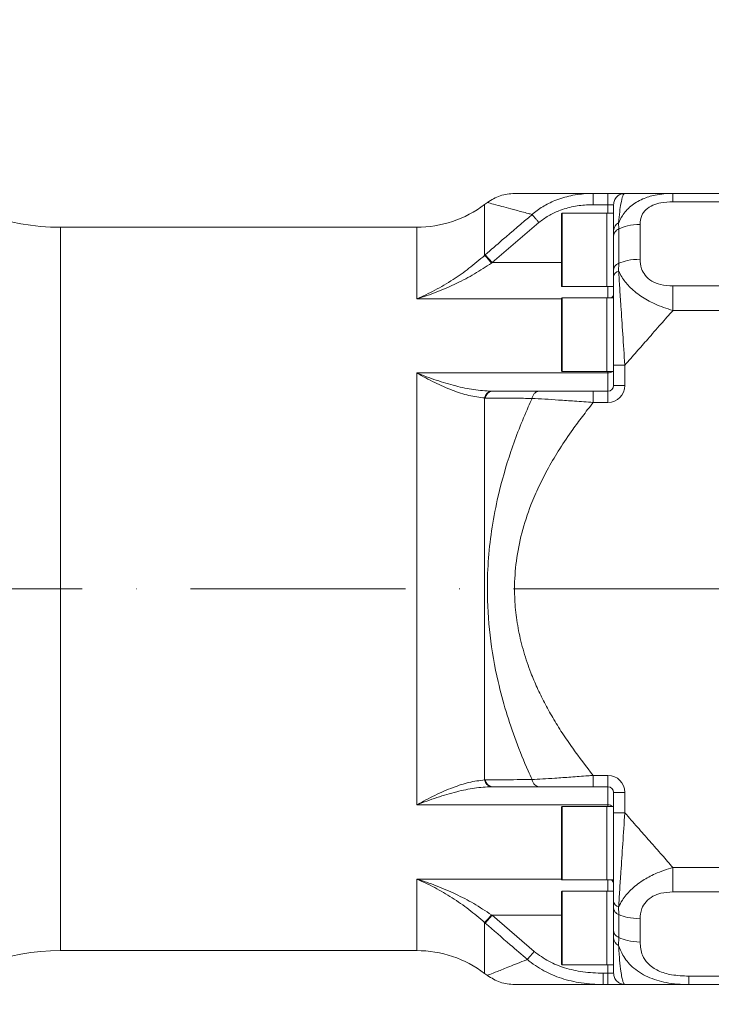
# Model space of a CAD drawing. Header units: millimetres. Extents: x 19214 to 26510, y -7957 to -532.
# Tile 35 of 150: x 22491 to 22613, y -5476 to -5302. Entities that reach past the tile are written whole.
import ezdxf

# ---------------------------------------------------------------- set-up
doc = ezdxf.new("R2010")
doc.units = ezdxf.units.MM
doc.header["$LTSCALE"] = 0.3175
doc.linetypes.add('ACAD_ISO10W100', pattern=[18, 12, -3, 0, -3])
for name, color, linetype, lineweight in [('1轮廓实线层', 7, 'Continuous', 18), ('7标注层', 4, 'Continuous', 13), ('中心线', 4, 'ACAD_ISO10W100', 20)]:
    doc.layers.add(name, color=color, linetype=linetype, lineweight=lineweight)
doc.styles.add('标准汉字', font='gbenor.shx', dxfattribs={"bigfont": 'gbcbig.shx'})
doc.dimstyles.new('M1：18', dxfattribs={"dimscale": 18, "dimtxt": 3.5, "dimasz": 2.5, "dimexe": 2, "dimexo": 0, "dimgap": 1.5, "dimtad": 1, "dimdec": 1, "dimdsep": 46, "dimtxsty": '标准汉字', "dimcen": 5, "dimdle": 5, "dimclrd": 1, "dimclre": 1, "dimclrt": 256, "dimadec": 4, "dimazin": 2, "dimtfac": 1, "dimtdec": 1, "dimtmove": 0, "dimatfit": 3, "dimfxl": 1, "dimtolj": 1, "dimarcsym": 0})

# ---------------------------------------------------------------- blocks, each defined once
blk = doc.blocks.new('*D28')
at = {"layer": '7标注层', "color": 1, "lineweight": -2, "ltscale": 10, "transparency": 16777216}
blk.add_line((23129.59, -5056.03), (23514.89, -4946.81), dxfattribs=at)
at = {"layer": '7标注层', "color": 1, "transparency": 16777216}
blk.add_solid([(23516.93, -4954.03), (23512.84, -4939.6), (23558.18, -4934.54)], dxfattribs=at)
at = {"layer": 'Defpoints', "color": 0, "transparency": 16777216}
for p in [(23558.18, -4934.54), (21908.02, -5402.32)]:
    blk.add_point(p, dxfattribs=at)
at = {"layer": '7标注层', "transparency": 16777216, "insert": (23238.11, -4964.47), "char_height": 63, "attachment_point": 5, "rotation": 15.8268, "style": '标准汉字'}
blk.add_mtext('\\A1;R1715.2', dxfattribs=at)

msp = doc.modelspace()

# ---------------------------------------------------------------- linework, layer by layer
at = {"layer": '1轮廓实线层', "ltscale": 10}
for p, q in [((22592.421, -5332.322), (22592.421, -5334.322)), ((22592.421, -5332.322), (22595.016, -5332.322)), ((22595.016, -5334.322), (22595.016, -5332.322)), ((22595.016, -5332.322), (22598.016, -5332.322)), ((22606.529, -5332.322), (22616.016, -5332.322)), ((22606.534, -5332.322), (22606.534, -5333.81)), ((22573.665, -5333.933), (22573.185, -5334.295)), ((22573.185, -5334.295), (22573.185, -5343.283)), ((22595.016, -5334.322), (22592.421, -5334.322)), ((22596.016, -5334.322), (22595.016, -5334.322)), ((22595.016, -5335.822), (22595.016, -5334.322)), ((22596.016, -5334.322), (22596.016, -5338.881)), ((22616.016, -5333.81), (22606.534, -5333.81)), ((22586.816, -5348.722), (22586.816, -5335.922)), ((22594.816, -5335.822), (22586.916, -5335.822)), ((22586.916, -5335.822), (22586.916, -5348.822)), ((22596.016, -5335.822), (22594.816, -5335.822)), ((22594.816, -5338.055), (22594.816, -5335.822)), ((22594.816, -5335.822), (22594.816, -5342.322)), ((22561.148, -5338.322), (22498.097, -5338.322)), ((22498.097, -5338.322), (22498.097, -5466.322)), ((22561.148, -5350.989), (22561.148, -5338.322)), ((22582.785, -5337.479), (22574.499, -5344.573)), ((22594.816, -5348.822), (22594.816, -5338.055)), ((22596.911, -5337.532), (22596.941, -5338.616)), ((22596.941, -5338.617), (22596.941, -5344.697)), ((22600.704, -5337.803), (22600.704, -5343.961)), ((22596.016, -5339.867), (22596.016, -5338.881)), ((22596.016, -5345.828), (22596.016, -5339.867)), ((22573.185, -5343.283), (22573.295, -5343.186)), ((22574.499, -5344.573), (22573.295, -5343.186)), ((22594.816, -5342.322), (22594.816, -5348.822)), ((22574.499, -5344.573), (22574.388, -5344.65)), ((22574.499, -5344.573), (22586.816, -5344.573)), ((22596.941, -5344.697), (22596.911, -5346.058)), ((22596.016, -5347.037), (22596.016, -5345.828)), ((22596.016, -5347.037), (22596.016, -5362.7)), ((22586.916, -5348.822), (22594.816, -5348.822)), ((22594.816, -5348.822), (22596.016, -5348.822)), ((22595.016, -5350.822), (22595.016, -5348.822)), ((22606.534, -5348.703), (22606.534, -5353.017)), ((22606.534, -5348.703), (22616.016, -5348.703)), ((22586.816, -5363.722), (22586.816, -5350.922)), ((22594.816, -5350.822), (22586.916, -5350.822)), ((22586.916, -5350.822), (22586.916, -5363.822)), ((22596.016, -5350.822), (22594.816, -5350.822)), ((22594.816, -5355.17), (22594.816, -5350.822)), ((22594.816, -5350.822), (22594.816, -5357.322)), ((22596.016, -5350.822), (22596.016, -5357.322)), ((22586.816, -5350.989), (22561.148, -5350.989)), ((22616.016, -5353.017), (22606.544, -5353.017)), ((22594.816, -5363.822), (22594.816, -5355.17)), ((22594.816, -5357.322), (22594.816, -5363.822)), ((22596.016, -5357.322), (22596.016, -5362.7)), ((22596.016, -5366.322), (22596.016, -5362.7)), ((22598.016, -5362.695), (22598.016, -5366.322)), ((22561.148, -5440.545), (22561.148, -5364.1)), ((22561.148, -5364.1), (22595.016, -5364.1)), ((22586.916, -5363.822), (22594.816, -5363.822)), ((22594.816, -5363.822), (22596.016, -5363.822)), ((22595.016, -5364.1), (22595.016, -5363.822)), ((22595.016, -5367.322), (22595.016, -5364.1)), ((22596.016, -5366.322), (22598.016, -5366.322)), ((22574.388, -5367.322), (22574.499, -5367.322)), ((22574.499, -5367.322), (22582.785, -5367.322)), ((22592.421, -5367.322), (22592.421, -5369.322)), ((22592.421, -5367.322), (22595.016, -5367.322)), ((22595.016, -5367.322), (22595.016, -5369.322)), ((22573.295, -5368.53), (22573.185, -5368.528)), ((22573.185, -5368.528), (22573.185, -5436.116)), ((22595.016, -5369.322), (22592.421, -5369.322)), ((22573.185, -5436.116), (22573.295, -5436.115)), ((22592.422, -5435.322), (22592.422, -5437.322)), ((22592.422, -5435.322), (22595.016, -5435.322)), ((22595.016, -5437.322), (22595.016, -5435.322)), ((22574.499, -5437.322), (22574.388, -5437.323)), ((22582.783, -5437.322), (22574.499, -5437.322)), ((22595.016, -5437.322), (22592.422, -5437.322)), ((22595.016, -5440.545), (22595.016, -5437.322)), ((22596.016, -5441.945), (22596.016, -5438.322)), ((22596.016, -5438.322), (22598.016, -5438.322)), ((22598.016, -5438.322), (22598.016, -5441.945)), ((22595.016, -5440.545), (22561.148, -5440.545)), ((22586.816, -5453.722), (22586.816, -5440.922)), ((22594.816, -5440.822), (22586.916, -5440.822)), ((22586.916, -5440.822), (22586.916, -5453.822)), ((22596.016, -5440.822), (22594.816, -5440.822)), ((22594.816, -5452.225), (22594.816, -5440.822)), ((22594.816, -5440.822), (22594.816, -5453.822)), ((22595.016, -5440.822), (22595.016, -5440.545)), ((22596.016, -5441.945), (22596.016, -5457.608)), ((22596.016, -5441.945), (22596.016, -5453.822)), ((22606.529, -5451.628), (22616.016, -5451.628)), ((22606.534, -5451.628), (22606.534, -5455.942)), ((22561.148, -5453.655), (22586.816, -5453.655)), ((22561.148, -5466.322), (22561.148, -5453.655)), ((22594.816, -5453.822), (22594.816, -5452.225)), ((22586.916, -5453.822), (22594.816, -5453.822)), ((22594.816, -5453.822), (22596.016, -5453.822)), ((22595.016, -5455.822), (22595.016, -5453.822)), ((22586.816, -5468.722), (22586.816, -5455.922)), ((22594.816, -5455.822), (22586.916, -5455.822)), ((22586.916, -5455.822), (22586.916, -5468.822)), ((22596.016, -5455.822), (22594.816, -5455.822)), ((22594.816, -5468.456), (22594.816, -5455.822)), ((22594.816, -5455.822), (22594.816, -5468.822)), ((22616.016, -5455.942), (22606.534, -5455.942)), ((22596.016, -5458.817), (22596.016, -5457.608)), ((22596.016, -5462.807), (22596.016, -5458.817)), ((22596.911, -5458.587), (22596.941, -5459.949)), ((22574.499, -5460.072), (22573.295, -5461.459)), ((22574.388, -5459.995), (22574.499, -5460.072)), ((22574.499, -5460.072), (22581.957, -5466.465)), ((22586.816, -5460.072), (22574.499, -5460.072)), ((22596.941, -5459.949), (22596.941, -5464.018)), ((22600.704, -5460.685), (22600.704, -5464.806)), ((22573.295, -5461.459), (22573.185, -5461.362)), ((22573.185, -5461.362), (22573.185, -5470.35)), ((22596.016, -5464.106), (22596.016, -5462.807)), ((22596.016, -5464.106), (22596.016, -5470.322)), ((22596.941, -5464.018), (22596.903, -5465.415)), ((22596.016, -5464.383), (22596.016, -5468.822)), ((22498.097, -5466.322), (22561.148, -5466.322)), ((22586.916, -5468.822), (22594.816, -5468.822)), ((22594.816, -5468.822), (22594.816, -5468.456)), ((22594.816, -5468.822), (22596.016, -5468.822)), ((22595.016, -5470.322), (22595.016, -5468.822)), ((22573.185, -5470.35), (22573.665, -5470.712)), ((22594.161, -5470.322), (22594.161, -5472.322)), ((22594.161, -5470.322), (22595.016, -5470.322)), ((22595.016, -5470.322), (22596.016, -5470.322)), ((22595.016, -5470.322), (22595.016, -5472.322)), ((22609.329, -5470.835), (22616.016, -5470.835)), ((22609.329, -5470.835), (22609.329, -5472.322)), ((22595.016, -5472.322), (22594.161, -5472.322)), ((22598.016, -5472.322), (22595.016, -5472.322)), ((22616.016, -5472.322), (22609.329, -5472.322))]:
    msp.add_line(p, q, dxfattribs=at)
at = {"layer": '1轮廓实线层', "lineweight": 20, "ltscale": 10}
for centre, radius, start, end in [((22498.097, -5298.322), 40, 229.49422, 270), ((22561.148, -5318.322), 20, 270, 307), ((22586.916, -5335.922), 0.1, 90, 180), ((22597.584, -5338.95), 1.569, 115.38222, 177.49684), ((22453.225, -5450.117), 160.636, 41.03804, 41.6877), ((22597.196, -5347.216), 1.193, 103.79394, 171.36672), ((22586.916, -5348.722), 0.1, 180, 270), ((22586.916, -5350.922), 0.1, 90, 180), ((22595.246, -5350.152), 0.771, 299.62609, 357.38915), ((22586.916, -5363.722), 0.1, 180, 270), ((22595.084, -5362.883), 1.219, 266.79737, 309.60022), ((22595.016, -5366.322), 3, 270, 0), ((22595.016, -5366.322), 1, 270, 0), ((22574.618, -5368.755), 1.451, 99.10902, 171.02415), ((22574.714, -5368.741), 1.435, 98.63315, 171.55201), ((22574.618, -5435.89), 1.451, 188.97585, 260.89098), ((22574.714, -5435.904), 1.435, 188.44799, 261.36685), ((22595.016, -5438.322), 3, 0, 90), ((22595.016, -5438.322), 1, 0, 90), ((22586.916, -5440.922), 0.1, 90, 180), ((22595.084, -5441.761), 1.219, 50.39978, 93.20263), ((22586.916, -5453.722), 0.1, 180, 270), ((22595.246, -5454.492), 0.771, 2.61085, 60.37391), ((22586.916, -5455.922), 0.1, 90, 180), ((22597.196, -5457.429), 1.193, 188.63328, 256.20607), ((22453.225, -5354.528), 160.636, 318.3123, 318.96196), ((22597.539, -5464.03), 1.525, 182.86295, 245.3295), ((22498.097, -5506.322), 40, 90, 130.31766), ((22561.148, -5486.322), 20, 53, 90), ((22586.916, -5468.722), 0.1, 180, 270)]:
    msp.add_arc(centre, radius, start, end, dxfattribs=at)
at = {"layer": '1轮廓实线层', "ltscale": 10}
for points, knots in [([(22578.479, -5332.322), (22577.611, -5332.395), (22575.875, -5332.54), (22574.402, -5333.469), (22573.665, -5333.933)], [0, 0, 0, 0, 36838.9681356, 73677.9622435, 73677.9622435, 73677.9622435, 73677.9622435]), ([(22578.479, -5332.322), (22578.479, -5332.322), (22578.399, -5332.322), (22578.641, -5332.322), (22579.144, -5332.322), (22580.075, -5332.322), (22581.215, -5332.322), (22582.478, -5332.322), (22583.773, -5332.322), (22585.257, -5332.322), (22586.932, -5332.322), (22589.274, -5332.322), (22591.186, -5332.322), (22592.421, -5332.322)], [0, 0, 0, 0, 24.442084, 33641.0142627, 67714.3528901, 102552.7214463, 138444.6770958, 164177.2064363, 190874.9601586, 218614.4929683, 247464.0674244, 277484.3747383, 332114.88515, 332114.88515, 332114.88515, 332114.88515]), ([(22581.581, -5336.056), (22581.581, -5336.056), (22582.168, -5335.544), (22583.451, -5334.611), (22585.754, -5333.46), (22588.451, -5332.644), (22590.766, -5332.354), (22592.101, -5332.322), (22592.421, -5332.322), (22592.421, -5332.322)], [0, 0, 0, 0, 0.8254073, 32133.5355449, 65186.3216106, 105997.641076, 148050.844171, 161262.1690795, 161262.9944868, 161262.9944868, 161262.9944868, 161262.9944868]), ([(22596.911, -5337.532), (22597.114, -5337.106), (22597.636, -5336.009), (22599.001, -5334.5), (22601.017, -5333.272), (22603.563, -5332.491), (22605.453, -5332.322), (22606.534, -5332.322), (22606.534, -5332.322)], [0, 0, 0, 0, 21869.0610105, 56199.5967908, 91142.7566851, 121777.0733107, 161433.7512275, 161434.4598867, 161434.4598867, 161434.4598867, 161434.4598867]), ([(22598.016, -5332.322), (22598.016, -5332.322), (22597.888, -5332.322), (22597.647, -5332.638), (22597.342, -5333.872), (22597.098, -5335.498), (22596.974, -5336.849), (22596.911, -5337.532)], [0, 0, 0, 0, 0.4420685, 40621.7744119, 78590.3614733, 104422.7989735, 130834.4652725, 130834.4652725, 130834.4652725, 130834.4652725]), ([(22598.016, -5332.322), (22598.76, -5332.322), (22600.226, -5332.322), (22602.425, -5332.322), (22604.517, -5332.322), (22605.885, -5332.322), (22606.53, -5332.322)], [0, 0, 0, 0, 34321.687131, 67694.1942659, 101050.5455169, 130866.9941584, 130866.9941584, 130866.9941584, 130866.9941584]), ([(22581.581, -5336.056), (22581.353, -5335.995), (22580.346, -5335.726), (22578.732, -5335.293), (22576.949, -5334.813), (22575.268, -5334.361), (22574.04, -5334.039), (22573.559, -5333.904), (22573.665, -5333.933), (22573.666, -5333.933)], [0, 0, 0, 0, 10415.7815585, 46028.4590815, 80706.9897609, 114747.7881279, 166710.5673111, 217980.4945385, 218111.4792963, 218111.4792963, 218111.4792963, 218111.4792963]), ([(22592.421, -5334.322), (22592.131, -5334.326), (22590.96, -5334.343), (22588.887, -5334.589), (22586.509, -5335.269), (22584.433, -5336.232), (22583.339, -5337.06), (22582.785, -5337.479)], [0, 0, 0, 0, 13534.461624, 54847.758379, 97226.5777122, 128844.6451842, 161298.9328119, 161298.9328119, 161298.9328119, 161298.9328119]), ([(22606.534, -5333.81), (22605.809, -5333.839), (22604.563, -5333.89), (22602.888, -5334.385), (22601.679, -5335.159), (22600.844, -5336.336), (22600.755, -5337.267), (22600.704, -5337.803)], [0, 0, 0, 0, 36198.5948908, 62256.3201779, 91398.847617, 121207.7956526, 161475.4681579, 161475.4681579, 161475.4681579, 161475.4681579]), ([(22573.295, -5343.186), (22574.301, -5342.311), (22577.049, -5339.919), (22579.822, -5337.555), (22581.581, -5336.056)], [0, 0, 0, 0, 26961.058509, 73682.3815152, 73682.3815152, 73682.3815152, 73682.3815152]), ([(22600.704, -5337.803), (22599.946, -5337.849), (22598.612, -5337.932), (22597.445, -5338.41), (22596.941, -5338.617)], [0, 0, 0, 0, 41952.3020467, 73805.4189424, 73805.4189424, 73805.4189424, 73805.4189424]), ([(22561.148, -5350.989), (22561.156, -5350.986), (22562.231, -5350.53), (22564.391, -5349.497), (22567.48, -5347.678), (22570.45, -5345.624), (22572.266, -5344.069), (22573.185, -5343.283)], [0, 0, 0, 0, 301.1511947, 42112.4403192, 84489.6656224, 122344.6089954, 161022.4988513, 161022.4988513, 161022.4988513, 161022.4988513]), ([(22600.704, -5343.961), (22599.946, -5344.003), (22598.612, -5344.077), (22597.445, -5344.51), (22596.941, -5344.697)], [0, 0, 0, 0, 41945.5777895, 73807.0018396, 73807.0018396, 73807.0018396, 73807.0018396]), ([(22600.704, -5343.961), (22600.75, -5344.526), (22600.828, -5345.502), (22601.565, -5346.867), (22602.721, -5347.891), (22604.466, -5348.593), (22605.79, -5348.663), (22606.534, -5348.703)], [0, 0, 0, 0, 37886.8818302, 65435.1812449, 95367.8682816, 124294.6694431, 161470.8311214, 161470.8311214, 161470.8311214, 161470.8311214]), ([(22574.388, -5344.65), (22573.397, -5345.305), (22571.395, -5346.629), (22568.148, -5348.324), (22564.73, -5349.812), (22562.355, -5350.629), (22561.157, -5350.987), (22561.148, -5350.989)], [0, 0, 0, 0, 37859.7140943, 76450.0171494, 118339.6845104, 160708.6691048, 161024.0621147, 161024.0621147, 161024.0621147, 161024.0621147]), ([(22596.911, -5346.058), (22596.973, -5347.028), (22597.097, -5348.969), (22597.341, -5352.727), (22597.647, -5357.309), (22597.888, -5360.866), (22598.016, -5362.7), (22598.016, -5362.7)], [0, 0, 0, 0, 26099.4360771, 52234.055836, 90196.2914137, 130814.3693986, 130814.8114012, 130814.8114012, 130814.8114012, 130814.8114012]), ([(22606.534, -5353.017), (22606.534, -5353.017), (22605.423, -5352.718), (22603.409, -5352.013), (22600.756, -5350.541), (22598.784, -5348.884), (22597.552, -5347.331), (22597.087, -5346.408), (22596.911, -5346.058)], [0, 0, 0, 0, 0.7087577, 40781.4744048, 74926.235803, 110727.8655225, 142218.0543204, 161442.7014521, 161442.7014521, 161442.7014521, 161442.7014521]), ([(22606.542, -5353.02), (22605.823, -5353.831), (22604.325, -5355.519), (22602.18, -5357.977), (22600.056, -5360.391), (22598.703, -5361.92), (22598.015, -5362.697)], [0, 0, 0, 0, 32999.9953522, 68704.4531224, 99311.1120613, 130874.2783411, 130874.2783411, 130874.2783411, 130874.2783411]), ([(22573.185, -5368.528), (22572.263, -5368.414), (22570.396, -5368.182), (22567.411, -5367.173), (22564.324, -5365.827), (22562.218, -5364.71), (22561.156, -5364.105), (22561.148, -5364.1)], [0, 0, 0, 0, 38808.114363, 78662.8877337, 119422.6902739, 160738.1831662, 161039.3671795, 161039.3671795, 161039.3671795, 161039.3671795]), ([(22561.148, -5364.1), (22561.157, -5364.104), (22562.312, -5364.567), (22564.628, -5365.423), (22567.998, -5366.417), (22571.29, -5367.141), (22573.35, -5367.261), (22574.388, -5367.322)], [0, 0, 0, 0, 315.4079065, 41176.0424595, 82453.2132538, 121408.2954007, 161029.9296596, 161029.9296596, 161029.9296596, 161029.9296596]), ([(22582.785, -5367.322), (22582.656, -5367.34), (22582.397, -5367.375), (22582.046, -5367.65), (22581.753, -5368.057), (22581.639, -5368.418), (22581.581, -5368.598)], [0, 0, 0, 0, 32676.7515089, 65353.5015881, 98030.2502375, 130706.9974573, 130706.9974573, 130706.9974573, 130706.9974573]), ([(22582.785, -5367.322), (22583.43, -5367.322), (22584.698, -5367.322), (22586.965, -5367.322), (22589.54, -5367.322), (22591.413, -5367.322), (22592.421, -5367.322)], [0, 0, 0, 0, 30375.5333757, 59760.6871955, 92566.2040254, 130733.5770963, 130733.5770963, 130733.5770963, 130733.5770963]), ([(22581.581, -5368.598), (22580.565, -5368.59), (22577.791, -5368.569), (22575.039, -5368.545), (22573.295, -5368.53)], [0, 0, 0, 0, 26966.4785022, 73697.1187625, 73697.1187625, 73697.1187625, 73697.1187625]), ([(22581.58, -5436.047), (22581.349, -5435.537), (22580.339, -5433.3), (22578.722, -5429.308), (22576.936, -5424.036), (22575.267, -5417.811), (22573.984, -5410.571), (22573.558, -5403.216), (22573.808, -5396.813), (22574.454, -5391.326), (22575.69, -5385.014), (22577.745, -5377.873), (22579.965, -5372.176), (22581.353, -5369.102), (22581.581, -5368.598)], [0, 0, 0, 0, 8649.5969471, 37925.1272723, 66422.8339457, 94389.8945847, 137081.3034946, 179190.8809069, 207263.7624326, 235399.1956905, 263982.0839934, 306075.3936999, 349630.5388066, 358182.8652213, 358182.8652213, 358182.8652213, 358182.8652213]), ([(22592.421, -5369.322), (22592.089, -5369.74), (22591.438, -5370.559), (22590.501, -5371.775), (22589.62, -5372.951), (22588.254, -5374.834), (22586.496, -5377.436), (22584.49, -5380.797), (22582.779, -5384.112), (22581.124, -5387.943), (22579.689, -5392.337), (22578.702, -5397.326), (22578.398, -5401.891), (22578.601, -5406.021), (22579.15, -5409.747), (22580.064, -5413.485), (22581.207, -5416.838), (22582.468, -5419.824), (22583.763, -5422.467), (22585.247, -5425.14), (22586.922, -5427.841), (22589.268, -5431.289), (22591.184, -5433.74), (22592.422, -5435.322)], [0, 0, 0, 0, 13515.3978389, 26468.3562796, 38861.1945207, 50696.5610405, 85337.7700315, 118305.6114013, 149715.131827, 179699.3207726, 223857.5496048, 266438.4671303, 308099.1732964, 339305.2418064, 370933.7798706, 403271.2483124, 436585.8254117, 460482.8914728, 485275.8377114, 511035.9081758, 537826.6324615, 565704.4949237, 616541.1508091, 616541.1508091, 616541.1508091, 616541.1508091]), ([(22592.421, -5369.322), (22592.421, -5369.322), (22591.305, -5369.239), (22589.213, -5369.086), (22586.324, -5368.885), (22583.776, -5368.721), (22582.281, -5368.635), (22581.581, -5368.598), (22581.581, -5368.598)], [0, 0, 0, 0, 0.6693236, 37421.6989903, 70027.8868989, 99652.8537911, 130733.9522397, 130734.6215634, 130734.6215634, 130734.6215634, 130734.6215634]), ([(22561.148, -5440.545), (22561.156, -5440.54), (22562.231, -5439.928), (22564.391, -5438.783), (22567.48, -5437.445), (22570.45, -5436.455), (22572.266, -5436.23), (22573.185, -5436.116)], [0, 0, 0, 0, 301.2411817, 42125.0239324, 84514.9119693, 122381.1667734, 161070.613965, 161070.613965, 161070.613965, 161070.613965]), ([(22573.295, -5436.115), (22574.301, -5436.106), (22577.049, -5436.082), (22579.822, -5436.06), (22581.58, -5436.047)], [0, 0, 0, 0, 26974.2579919, 73707.5794114, 73707.5794114, 73707.5794114, 73707.5794114]), ([(22581.58, -5436.047), (22581.58, -5436.047), (22582.166, -5436.016), (22583.45, -5435.943), (22585.753, -5435.797), (22588.45, -5435.613), (22590.766, -5435.445), (22592.102, -5435.346), (22592.422, -5435.322), (22592.422, -5435.322)], [0, 0, 0, 0, 0.8255124, 32140.2893291, 65199.6161932, 106022.9801316, 148088.6192875, 161319.7810264, 161320.6065388, 161320.6065388, 161320.6065388, 161320.6065388]), ([(22574.388, -5437.323), (22573.397, -5437.379), (22571.395, -5437.491), (22568.148, -5438.188), (22564.73, -5439.185), (22562.355, -5440.06), (22561.157, -5440.541), (22561.148, -5440.545)], [0, 0, 0, 0, 37872.7826372, 76476.4064224, 118380.533399, 160764.1430614, 161079.6449397, 161079.6449397, 161079.6449397, 161079.6449397]), ([(22592.422, -5437.322), (22592.132, -5437.322), (22590.96, -5437.322), (22588.887, -5437.322), (22586.509, -5437.322), (22584.432, -5437.322), (22583.338, -5437.322), (22582.783, -5437.322)], [0, 0, 0, 0, 13554.3525868, 54878.9487909, 97269.4825589, 128894.4781528, 161355.5396643, 161355.5396643, 161355.5396643, 161355.5396643]), ([(22598.016, -5441.945), (22598.016, -5441.945), (22597.888, -5443.778), (22597.647, -5447.336), (22597.342, -5451.904), (22597.098, -5455.664), (22596.974, -5457.605), (22596.911, -5458.587)], [0, 0, 0, 0, 0.4421156, 40630.737894, 78602.0956562, 104436.6287064, 130850.4124623, 130850.4124623, 130850.4124623, 130850.4124623]), ([(22598.016, -5441.945), (22598.76, -5442.792), (22600.227, -5444.464), (22602.426, -5446.95), (22604.518, -5449.332), (22605.885, -5450.892), (22606.53, -5451.629)], [0, 0, 0, 0, 34340.1327706, 67731.1307476, 101093.6658033, 130908.8625171, 130908.8625171, 130908.8625171, 130908.8625171]), ([(22596.911, -5458.587), (22597.114, -5458.189), (22597.636, -5457.165), (22599.001, -5455.537), (22601.017, -5453.942), (22603.563, -5452.576), (22605.453, -5451.919), (22606.534, -5451.628), (22606.534, -5451.628)], [0, 0, 0, 0, 21877.6251831, 56222.3629131, 91179.993166, 121826.92158, 161500.0278, 161500.73675, 161500.73675, 161500.73675, 161500.73675]), ([(22561.148, -5453.655), (22561.157, -5453.658), (22562.312, -5454.003), (22564.628, -5454.795), (22567.998, -5456.25), (22571.29, -5457.952), (22573.35, -5459.31), (22574.388, -5459.995)], [0, 0, 0, 0, 315.502094, 41188.3384962, 82477.8355263, 121444.5504841, 161078.0166006, 161078.0166006, 161078.0166006, 161078.0166006]), ([(22573.185, -5461.362), (22572.263, -5460.573), (22570.396, -5458.975), (22567.411, -5456.922), (22564.324, -5455.115), (22562.218, -5454.109), (22561.156, -5453.658), (22561.148, -5453.655)], [0, 0, 0, 0, 38818.5575162, 78684.055693, 119454.8265801, 160781.437354, 161082.702415, 161082.702415, 161082.702415, 161082.702415]), ([(22606.534, -5455.942), (22605.809, -5455.979), (22604.563, -5456.044), (22602.888, -5456.672), (22601.679, -5457.629), (22600.844, -5459.037), (22600.755, -5460.084), (22600.704, -5460.685)], [0, 0, 0, 0, 36213.6883028, 62282.2252348, 91436.9284092, 121258.3283229, 161542.2743088, 161542.2743088, 161542.2743088, 161542.2743088]), ([(22600.704, -5460.685), (22599.946, -5460.643), (22598.612, -5460.568), (22597.445, -5460.135), (22596.941, -5459.949)], [0, 0, 0, 0, 41972.3244459, 73840.6375296, 73840.6375296, 73840.6375296, 73840.6375296]), ([(22580.753, -5467.885), (22579.739, -5467.02), (22577.242, -5464.89), (22574.765, -5462.737), (22573.295, -5461.459)], [0, 0, 0, 0, 29952.2809368, 73721.9646431, 73721.9646431, 73721.9646431, 73721.9646431]), ([(22600.704, -5464.806), (22599.946, -5464.761), (22598.612, -5464.682), (22597.445, -5464.218), (22596.941, -5464.018)], [0, 0, 0, 0, 41971.9675454, 73841.9523179, 73841.9523179, 73841.9523179, 73841.9523179]), ([(22609.329, -5472.322), (22609.329, -5472.322), (22607.969, -5472.322), (22605.398, -5472.119), (22601.918, -5471.073), (22599.308, -5469.359), (22597.693, -5467.367), (22597.135, -5465.989), (22596.903, -5465.415)], [0, 0, 0, 0, 0.5439619, 37762.1771443, 72114.8335418, 108177.0377467, 139321.517817, 161516.6405526, 161516.6405526, 161516.6405526, 161516.6405526]), ([(22596.903, -5465.415), (22596.964, -5466.323), (22597.089, -5468.165), (22597.292, -5469.905), (22597.492, -5471.109), (22597.722, -5472.039), (22597.9, -5472.322), (22598.016, -5472.322), (22598.016, -5472.322)], [0, 0, 0, 0, 32958.0641917, 66886.9416112, 92092.9583011, 117536.0625359, 161474.9336906, 161475.3635013, 161475.3635013, 161475.3635013, 161475.3635013]), ([(22600.704, -5464.806), (22600.777, -5465.604), (22600.901, -5466.96), (22602.046, -5468.714), (22603.821, -5469.958), (22606.408, -5470.724), (22608.306, -5470.796), (22609.329, -5470.835)], [0, 0, 0, 0, 39221.198757, 66710.0141498, 97365.9528426, 126961.6952159, 161538.6859458, 161538.6859458, 161538.6859458, 161538.6859458]), ([(22581.957, -5466.465), (22581.828, -5466.617), (22581.57, -5466.922), (22581.219, -5467.336), (22580.926, -5467.681), (22580.811, -5467.817), (22580.753, -5467.885)], [0, 0, 0, 0, 32687.1807967, 65374.3315912, 98061.4523829, 130748.5431715, 130748.5431715, 130748.5431715, 130748.5431715]), ([(22581.958, -5466.465), (22582.803, -5467.086), (22584.462, -5468.305), (22587.428, -5469.453), (22590.662, -5470.194), (22592.963, -5470.278), (22594.161, -5470.322)], [0, 0, 0, 0, 31410.861433, 61660.9619067, 94821.503906, 130777.634075, 130777.634075, 130777.634075, 130777.634075]), ([(22573.666, -5470.711), (22573.665, -5470.711), (22573.517, -5470.772), (22574.034, -5470.556), (22575.307, -5470.059), (22577.524, -5469.167), (22579.531, -5468.366), (22580.695, -5467.908), (22580.753, -5467.885)], [0, 0, 0, 0, 111.6705919, 45599.4898915, 91443.1519445, 137818.293349, 185164.1629566, 187663.1960595, 187663.1960595, 187663.1960595, 187663.1960595]), ([(22594.161, -5472.322), (22594.161, -5472.322), (22592.87, -5472.322), (22590.368, -5472.149), (22586.826, -5471.335), (22583.573, -5469.969), (22581.648, -5468.661), (22580.754, -5467.885), (22580.754, -5467.885)], [0, 0, 0, 0, 0.5439978, 35166.3562797, 68066.3734965, 98567.522112, 130789.0086611, 130789.5526588, 130789.5526588, 130789.5526588, 130789.5526588]), ([(22573.665, -5470.711), (22574.402, -5471.176), (22575.875, -5472.105), (22577.611, -5472.25), (22578.479, -5472.322)], [0, 0, 0, 0, 36857.7101004, 73715.3870546, 73715.3870546, 73715.3870546, 73715.3870546]), ([(22594.162, -5472.322), (22593.799, -5472.322), (22593.092, -5472.322), (22592.076, -5472.322), (22591.127, -5472.322), (22589.614, -5472.322), (22587.638, -5472.322), (22585.359, -5472.322), (22583.419, -5472.322), (22581.725, -5472.322), (22580.321, -5472.322), (22579.266, -5472.322), (22578.604, -5472.322), (22578.52, -5472.322), (22578.479, -5472.322)], [0, 0, 0, 0, 15558.2741102, 30336.15333, 44335.9251956, 57560.2810379, 98504.4145132, 137188.4003108, 173767.9377278, 208427.0991055, 247585.7557133, 285439.8088817, 322383.3122733, 358839.8575296, 358839.8575296, 358839.8575296, 358839.8575296]), ([(22609.329, -5472.322), (22608.637, -5472.322), (22607.254, -5472.322), (22605.211, -5472.322), (22603.142, -5472.322), (22600.738, -5472.322), (22599.029, -5472.322), (22598.019, -5472.322)], [0, 0, 0, 0, 29680.5977754, 59317.5401225, 89374.5763628, 118915.1827885, 161571.6606897, 161571.6606897, 161571.6606897, 161571.6606897])]:
    msp.add_open_spline(points, degree=3, knots=knots, dxfattribs=at)
for points in [[(22596.016, -5334.322), (22596.046, -5334.06), (22596.106, -5333.536), (22596.569, -5332.875), (22597.23, -5332.413), (22597.754, -5332.352), (22598.016, -5332.322)], [(22582.785, -5337.479), (22582.655, -5337.327), (22582.397, -5337.021), (22582.046, -5336.606), (22581.753, -5336.259), (22581.638, -5336.124), (22581.581, -5336.056)], [(22596.016, -5339.867), (22596.028, -5339.743), (22596.053, -5339.495), (22596.247, -5339.147), (22596.538, -5338.839), (22596.807, -5338.691), (22596.941, -5338.616)], [(22596.016, -5345.828), (22596.028, -5345.716), (22596.053, -5345.491), (22596.246, -5345.177), (22596.537, -5344.898), (22596.807, -5344.764), (22596.941, -5344.697)], [(22596.016, -5362.7), (22596.046, -5362.7), (22596.106, -5362.7), (22596.569, -5362.7), (22597.23, -5362.7), (22597.754, -5362.7), (22598.016, -5362.7)], [(22582.783, -5437.322), (22582.654, -5437.305), (22582.396, -5437.27), (22582.044, -5436.995), (22581.752, -5436.588), (22581.637, -5436.227), (22581.58, -5436.047)], [(22596.016, -5441.945), (22596.046, -5441.945), (22596.106, -5441.945), (22596.569, -5441.945), (22597.23, -5441.945), (22597.754, -5441.945), (22598.016, -5441.945)], [(22596.016, -5458.817), (22596.028, -5458.93), (22596.053, -5459.154), (22596.247, -5459.469), (22596.538, -5459.747), (22596.807, -5459.882), (22596.941, -5459.949)], [(22596.016, -5462.807), (22596.028, -5462.927), (22596.053, -5463.167), (22596.246, -5463.504), (22596.537, -5463.802), (22596.807, -5463.946), (22596.941, -5464.018)], [(22596.016, -5470.322), (22596.046, -5470.584), (22596.106, -5471.109), (22596.569, -5471.77), (22597.23, -5472.232), (22597.754, -5472.292), (22598.016, -5472.322)]]:
    msp.add_open_spline(points, degree=3, dxfattribs=at)
at = {"layer": '中心线', "ltscale": 10}
msp.add_line((21490.573, -5402.322), (23078.253, -5402.322), dxfattribs=at)

# ---------------------------------------------------------------- dimensions: what is measured, and where the dimension line sits
at = {"layer": '7标注层', "ltscale": 10}
dim = msp.add_radius_dim(center=(21908.016, -5402.322), mpoint=(23558.182, -4934.54), dimstyle='M1：18', override={"dimpost": 'R<>', "dimsah": 1, "dimtzin": 8}, dxfattribs=at)
dim.commit()
dim.dimension.update_dxf_attribs({"geometry": '*D28', "text_midpoint": (23254.069, -5020.749), "dimtype": 164})

doc.saveas('drawing.dxf')
